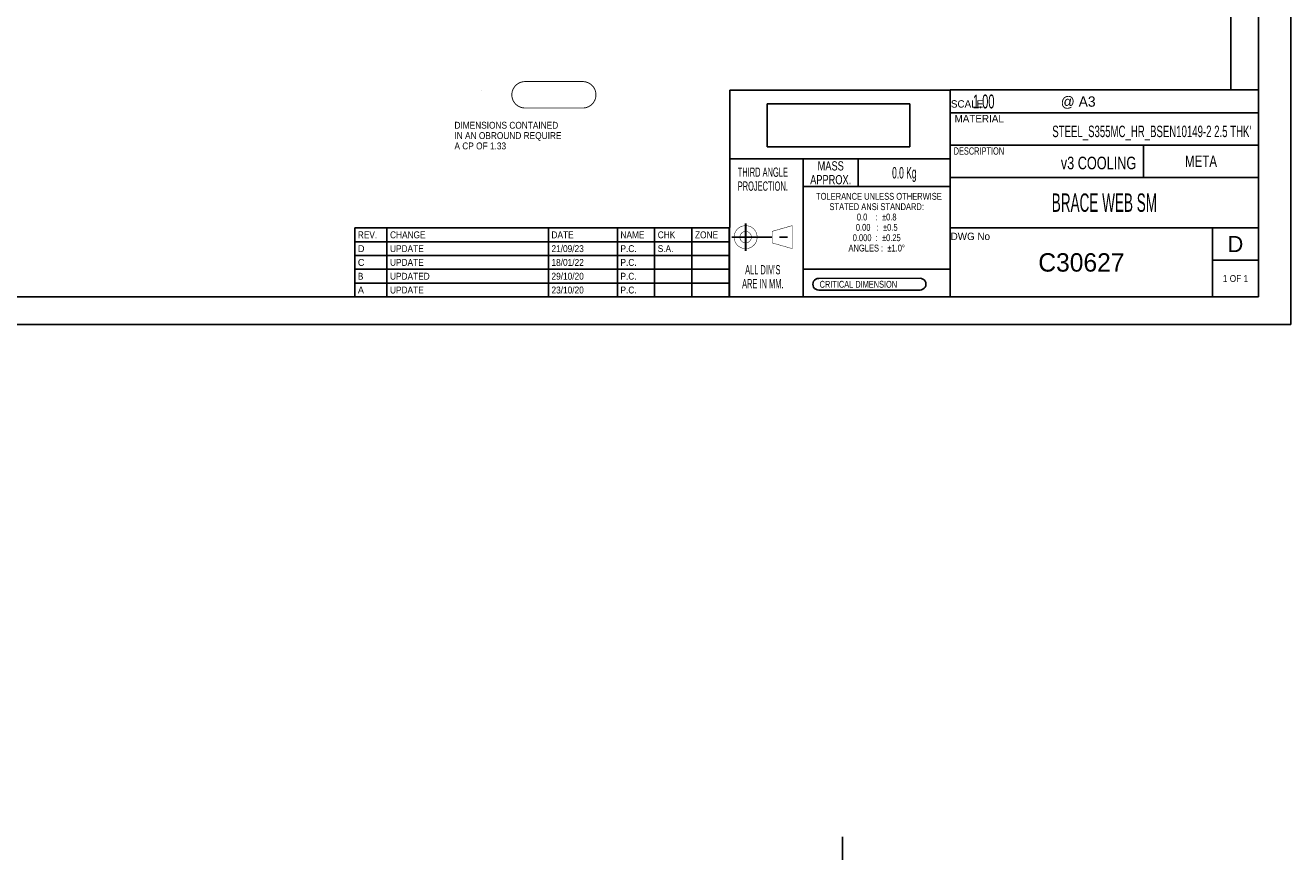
# Model space of a CAD drawing. Header units: millimetres. Extents: x 0 to 696, y -116 to 297.
# Tile 2 of 5: x 145 to 420, y -116 to 65. Entities that reach past the tile are written whole.
import ezdxf

# ---------------------------------------------------------------- set-up
doc = ezdxf.new("R2010")
doc.units = ezdxf.units.MM
doc.header["$LTSCALE"] = 23.1
doc.linetypes.add('CENTER', pattern=[0.6, 0.375, -0.075, 0.075, -0.075])
doc.layers.get('0').update_dxf_attribs({"linetype": 'CONTINUOUS'})
doc.styles.get("Standard").update_dxf_attribs({"font": 'txt', "width": 0.9})
doc.styles.add('TEXTSTYLE_10', font='txt', dxfattribs={"width": 0.55})
doc.styles.add('TEXTSTYLE_11', font='cgomg.ttf')
doc.styles.add('TEXTSTYLE_13', font='ar_wgl__.ttf')
doc.styles.add('TEXTSTYLE_2', font='txt')
doc.styles.add('TEXTSTYLE_3', font='txt', dxfattribs={"width": 0.75})
doc.styles.add('TEXTSTYLE_4', font='txt', dxfattribs={"width": 0.6})
doc.styles.add('TEXTSTYLE_5', font='txt', dxfattribs={"width": 0.8})
doc.styles.add('TEXTSTYLE_9', font='txt', dxfattribs={"width": 0.625})
picture_1 = doc.add_image_def('image1.png', size_in_pixel=(183, 55))

msp = doc.modelspace()

# ---------------------------------------------------------------- linework, layer by layer
at = {"color": 7, "linetype": 'Continuous'}
for p, q in [((420, 0), (420, 297)), ((407, 51), (407, 289)), ((413, 289), (413, 6)), ((243.9952, 50.7988), (243.9852, 50.7888)), ((346, 51), (346, 6)), ((314.0011, 36.0004), (298.0447, 36.0146)), ((314.0004, 36.0004), (314, 6)), ((346, 12.0013), (314, 12.0013)), ((339.4161, 10.0475), (317.3814, 10.0249)), ((413, 6), (6, 6)), ((317.3827, 7.4935), (339.4174, 7.4935)), ((0, 0), (420, 0)), ((322.5497, -116.4053), (322.5497, -111.4053))]:
    msp.add_line(p, q, dxfattribs=at)
at = {"color": 2, "linetype": 'Continuous'}
for p, q in [((298.05, 50.9997), (346, 50.9997)), ((298.05, 50.9997), (298.05, 35.9997)), ((346, 51), (413, 51)), ((346, 51), (346, 6)), ((346, 50.9997), (346, 35.9997)), ((413, 51), (413, 6)), ((346, 46), (413, 46)), ((346, 39), (413, 39)), ((388, 39), (388, 32)), ((298.0327, 36.0146), (298, 6)), ((298.05, 35.9997), (346, 35.9997)), ((314, 36), (346, 36)), ((314, 36), (314, 12)), ((326, 36), (326, 30)), ((346, 36), (346, 12)), ((346, 32), (413, 32)), ((314, 30), (346, 30)), ((216.5184, 20.9973), (297.9184, 20.9973)), ((216.5184, 20.9973), (216.5184, 5.9973)), ((223.5184, 20.9973), (223.5184, 5.9973)), ((258.6184, 20.9973), (258.6184, 5.9973)), ((273.6184, 20.9973), (273.6184, 5.9973)), ((281.7184, 20.9973), (281.7184, 5.9973)), ((289.8184, 20.9973), (289.8184, 5.9973)), ((297.9184, 20.9973), (297.9184, 5.9973)), ((346, 21), (413, 21)), ((403, 21), (403, 6)), ((403, 21), (403, 10)), ((216.5184, 17.9973), (297.9184, 17.9973)), ((216.5184, 14.9973), (297.9184, 14.9973)), ((403, 14), (413, 14)), ((403, 14), (413, 14)), ((216.5184, 11.9973), (297.9184, 11.9973)), ((314, 12), (346, 12)), ((216.5184, 8.9973), (297.9184, 8.9973)), ((216.5184, 5.9973), (297.9184, 5.9973)), ((346, 6), (413, 6))]:
    msp.add_line(p, q, dxfattribs=at)
at = {"color": 7, "linetype": 'CENTER'}
for p, q in [((301.5, 22), (301.5, 16)), ((301.5107, 21.9951), (301.5107, 15.9951)), ((298.5, 19), (312.25, 19)), ((298.5107, 18.9951), (312.2607, 18.9951))]:
    msp.add_line(p, q, dxfattribs=at)
at = {"color": 7, "linetype": 'Continuous', "const_width": 0.2}
for points in [[(253.5249, 52.8306, 0.99134215), (253.5249, 47.0806)], [(266.0249, 47.0806, 1.0219754), (266.0249, 52.8306)]]:
    msp.add_lwpolyline(points, format="xyb", dxfattribs=at)
for points in [[(253.5249, 52.8306), (266.0249, 52.8306)], [(266.0249, 47.0806), (253.5249, 47.0806)]]:
    msp.add_lwpolyline(points, dxfattribs=at)
at = {"color": 2, "linetype": 'Continuous', "const_width": 0.1}
for points in [[(299, 19, 1), (304, 19, 1)], [(299.0107, 18.9951, 1), (304.0107, 18.9951, 1)], [(300.25, 19, 1), (302.75, 19, 1)], [(300.2607, 18.9951, 1), (302.7607, 18.9951, 1)]]:
    msp.add_lwpolyline(points, format="xyb", close=True, dxfattribs=at)
for points in [[(307.25, 20.25), (311.625, 21.5)], [(307.25, 17.75), (307.25, 20.25)], [(307.2607, 20.2451), (311.6357, 21.4951)], [(307.2607, 17.7451), (307.2607, 20.2451)], [(311.625, 21.5), (311.625, 16.5)], [(311.6357, 21.4951), (311.6357, 16.4951)], [(311.625, 16.5), (307.25, 17.75)], [(311.6357, 16.4951), (307.2607, 17.7451)]]:
    msp.add_lwpolyline(points, dxfattribs=at)
at = {"color": 7, "linetype": 'Continuous'}
for centre, radius, start, end in [((317.3827, 8.7592), 1.2657, 89.842445, 270), ((339.4174, 8.7705), 1.277, 270, 90.086771)]:
    msp.add_arc(centre, radius, start, end, dxfattribs=at)

# ---------------------------------------------------------------- texts
at = {"color": 2, "linetype": 'Continuous', "line_spacing_factor": 0.9}
for s, insert, char_height, width, attachment_point, style in [('     1.00', (347.575, 50), 3, 16.2, 1, 'TEXTSTYLE_4'), ('@ A3', (370.0086, 49.6084), 2.25, 9, 1, 'TEXTSTYLE_2'), ('SCALE', (346.1293, 48.7776), 1.60193, 8.00963, 1, 'TEXTSTYLE_2'), ('MATERIAL', (346.9249, 45.5717), 1.60193, 12.815408, 1, 'TEXTSTYLE_2'), ("STEEL_S355MC_HR_BSEN10149-2 2.5 THK'", (411.425, 43.25), 2.5, 56.25, 3, 'TEXTSTYLE_9'), ('DESCRIPTION', (346.7239, 38.5385), 1.601926, 13.215889, 1, 'TEXTSTYLE_3'), ('v3 COOLING', (386.425, 36.5), 2.75, 20.625, 3, 'TEXTSTYLE_3'), ('META', (400.5, 36.75), 2.5, 7.5, 2, 'TEXTSTYLE_3'), ("THIRD ANGLE\\PPROJECTION.\\P \\P \\P \\P \\P \\PALL DIM'S\\PARE IN MM.", (305.2368, 34.1369), 2.02, 13.332, 2, 'TEXTSTYLE_4'), ('MASS\\PAPPROX.', (320, 35.5), 2, 10.5, 2, 'TEXTSTYLE_3'), ('0.0 Kg', (336, 34.25), 2.5, 8.25, 2, 'TEXTSTYLE_10'), (' \\H1.5;TOLERANCE UNLESS OTHERWISE \\PSTATED ANSi STANDARD:\\P0.0    :  \\fgdt;{\\fgdt;`}\\ftxt;0.8\\P0.00   :  \\fgdt;{\\fgdt;`}\\ftxt;0.5\\P0.000  :  \\fgdt;{\\fgdt;`}\\ftxt;0.25\\PANGLES :  \\fgdt;{\\fgdt;`}\\ftxt;1.0\\fgdt;{\\fgdt;~}', (330, 28.625), 3.5, 33, 2, 'TEXTSTYLE_3'), ('BRACE WEB SM', (379.5, 28.5), 4, 26.4, 2, 'TEXTSTYLE_10'), ('DWG No', (346.0668, 19.9649), 1.60193, 9.611554, 1, 'TEXTSTYLE_2'), ('D', (217.1934, 17.2473), 1.5, 1.511152, 1, 'TEXTSTYLE_13'), ('D', (408, 19.25), 3.5, 3.964844, 2, 'TEXTSTYLE_11'), ('C', (217.1934, 14.2473), 1.5, 1.511152, 1, 'TEXTSTYLE_13'), ('C30627', (374.5, 15.5), 4, 24, 2, 'TEXTSTYLE_2'), ('CRITICAL DIMENSION', (317.585, 9.4904), 1.5, 21.6, 1, 'TEXTSTYLE_5'), ('A ', (217.1934, 8.2473), 1.5, 1.973978, 1, 'TEXTSTYLE_13')]:
    msp.add_mtext(s, dxfattribs=dict(at, insert=insert, char_height=char_height, width=width, attachment_point=attachment_point, style=style))
at = {"color": 2, "linetype": 'Continuous', "char_height": 1.5, "line_spacing_factor": 0.9}
for s, insert, width, attachment_point in [('DIMENSIONS CONTAINED\\PIN AN OBROUND REQUIRE\\PA CP OF 1.33', (238.195, 44.0845), 28.35, 1), ('REV.', (217.1934, 20.2473), 5.4, 1), ('CHANGE', (224.1934, 20.2473), 8.1, 1), ('DATE', (259.2934, 20.2473), 5.4, 1), ('NAME', (274.2934, 20.2473), 5.4, 1), ('CHK', (282.3934, 20.2473), 4.05, 1), ('ZONE', (290.4934, 20.2473), 5.4, 1), ('UPDATE', (224.1934, 17.2473), 8.1, 1), ('21/09/23', (259.2934, 17.2473), 10.8, 1), ('P.C.', (274.2934, 17.2473), 5.4, 1), ('S.A.', (282.3934, 17.2473), 5.4, 1), ('UPDATE', (224.1934, 14.2473), 8.1, 1), ('18/01/22', (259.2934, 14.2473), 10.8, 1), ('P.C.', (274.2934, 14.2473), 5.4, 1), ('B', (217.1934, 11.2473), 1.35, 1), ('UPDATED', (224.1934, 11.2473), 9.45, 1), ('29/10/20', (259.2934, 11.2473), 10.8, 1), ('P.C.', (274.2934, 11.2473), 5.4, 1), ('23/10/20 ', (259.2934, 8.2473), 12.15, 1), ('P.C.', (274.2934, 8.2473), 5.4, 1), ('1 OF 1', (408, 10.75), 8.1, 2), ('UPDATE', (224.1934, 8.2473), 8.1, 1)]:
    msp.add_mtext(s, dxfattribs=dict(at, insert=insert, width=width, attachment_point=attachment_point))

# ---------------------------------------------------------------- pictures from other files: only their frames are drawn
at = {"color": 7, "linetype": 'Continuous'}
image = msp.add_image(picture_1, insert=(306.2166, 38.6502), size_in_units=(30.988, 9.3133), dxfattribs=at)
image.dxf.flags = 11

doc.saveas('drawing.dxf')
